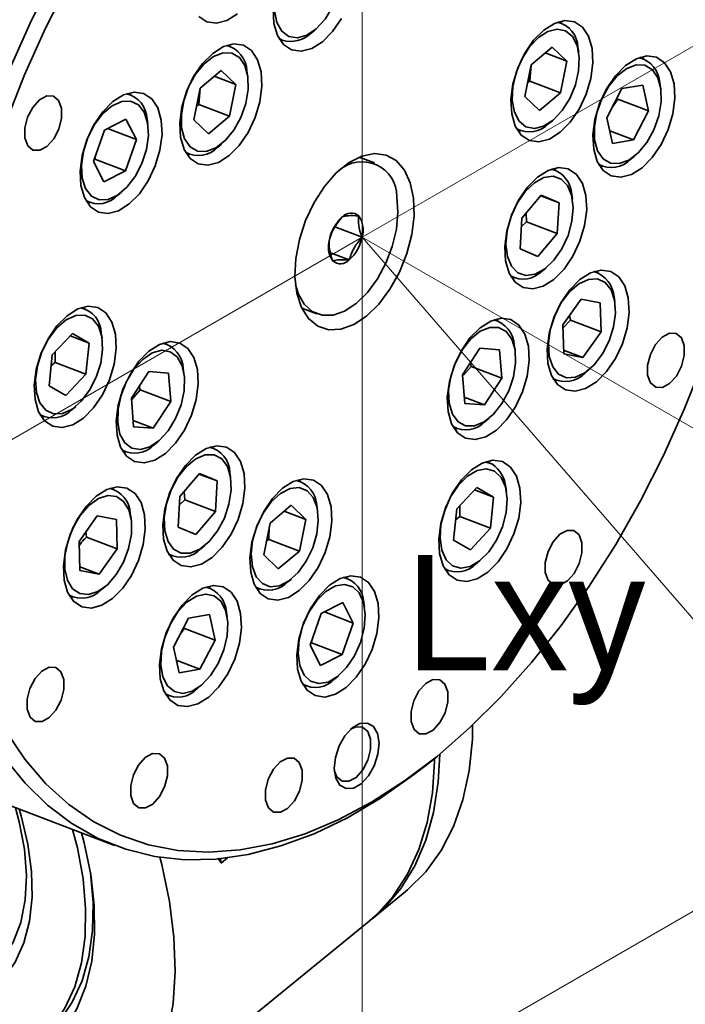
# Model space of a CAD drawing. Header units: millimetres. Extents: x 7702 to 16913, y -3294 to 4428.
# Tile 85 of 89: x 16867 to 16876, y -2938 to -2924. Entities that reach past the tile are written whole.
import ezdxf
from ezdxf.enums import TextEntityAlignment as Align

# ---------------------------------------------------------------- set-up
doc = ezdxf.new("R2010")
doc.units = ezdxf.units.MM
doc.header["$LTSCALE"] = 6
doc.layers.add('1轮廓实线层', color=7, linetype='Continuous', lineweight=18)
doc.layers.add('6文字层', color=3, linetype='Continuous', lineweight=13)

msp = doc.modelspace()

# ---------------------------------------------------------------- linework, layer by layer
at = {"linetype": 'Continuous', "lineweight": 35}
for p, q in [((16874.715, -2924.396), (16874.664, -2924.376)), ((16871.238, -2924.532), (16871.289, -2924.491)), ((16870.839, -2924.631), (16870.792, -2924.605)), ((16870.798, -2924.615), (16870.849, -2924.635)), ((16870.126, -2924.72), (16870.075, -2924.7)), ((16874.289, -2924.971), (16874.58, -2924.726)), ((16874.484, -2924.807), (16874.783, -2924.921)), ((16874.58, -2924.726), (16874.783, -2924.921)), ((16874.948, -2924.796), (16874.937, -2924.731)), ((16874.783, -2924.921), (16874.694, -2925.362)), ((16875.851, -2924.887), (16875.8, -2924.867)), ((16869.7, -2925.295), (16869.991, -2925.05)), ((16869.991, -2925.05), (16870.194, -2925.245)), ((16870.358, -2925.12), (16870.348, -2925.055)), ((16874.2, -2925.412), (16874.289, -2924.971)), ((16874.27, -2925.2), (16874.289, -2924.972)), ((16869.895, -2925.131), (16870.194, -2925.245)), ((16874.239, -2925.219), (16874.27, -2925.2)), ((16874.27, -2925.2), (16874.694, -2925.362)), ((16876.084, -2925.287), (16876.073, -2925.222)), ((16868.742, -2925.389), (16868.691, -2925.369)), ((16869.611, -2925.736), (16869.7, -2925.295)), ((16869.681, -2925.524), (16869.699, -2925.296)), ((16870.194, -2925.245), (16870.105, -2925.686)), ((16874.694, -2925.362), (16874.403, -2925.608)), ((16875.339, -2925.707), (16875.548, -2925.302)), ((16875.548, -2925.302), (16875.837, -2925.253)), ((16875.837, -2925.253), (16875.916, -2925.609)), ((16874.403, -2925.608), (16874.2, -2925.412)), ((16875.421, -2925.549), (16875.492, -2925.447)), ((16875.492, -2925.447), (16875.916, -2925.609)), ((16869.65, -2925.544), (16869.681, -2925.524)), ((16869.681, -2925.524), (16870.105, -2925.686)), ((16875.916, -2925.609), (16875.707, -2926.014)), ((16868.373, -2925.877), (16868.671, -2925.724)), ((16868.671, -2925.724), (16868.817, -2926.007)), ((16868.974, -2925.789), (16868.964, -2925.724)), ((16869.814, -2925.931), (16869.611, -2925.736)), ((16870.105, -2925.686), (16869.814, -2925.931)), ((16874.534, -2925.788), (16874.585, -2925.747)), ((16875.418, -2926.063), (16875.339, -2925.707)), ((16868.22, -2926.312), (16868.373, -2925.877)), ((16868.417, -2925.854), (16868.817, -2926.007)), ((16874.094, -2925.871), (16874.146, -2925.891)), ((16875.379, -2925.889), (16875.707, -2926.014)), ((16868.817, -2926.007), (16868.664, -2926.442)), ((16875.707, -2926.014), (16875.418, -2926.063)), ((16869.945, -2926.112), (16869.996, -2926.071)), ((16868.365, -2926.595), (16868.22, -2926.312)), ((16868.24, -2926.281), (16868.255, -2926.212)), ((16868.24, -2926.281), (16868.664, -2926.442)), ((16869.505, -2926.195), (16869.556, -2926.215)), ((16872.118, -2926.333), (16871.906, -2926.252)), ((16875.67, -2926.279), (16875.721, -2926.238)), ((16868.664, -2926.442), (16868.365, -2926.595)), ((16874.629, -2926.435), (16874.578, -2926.416)), ((16875.23, -2926.363), (16875.282, -2926.382)), ((16868.561, -2926.781), (16868.612, -2926.74)), ((16868.121, -2926.864), (16868.172, -2926.884)), ((16874.16, -2927.101), (16874.43, -2926.782)), ((16874.423, -2926.791), (16874.675, -2926.887)), ((16874.43, -2926.782), (16874.675, -2926.887)), ((16874.861, -2926.835), (16874.851, -2926.771)), ((16874.675, -2926.887), (16874.65, -2927.311)), ((16874.135, -2927.525), (16874.16, -2927.101)), ((16874.153, -2927.213), (16874.226, -2927.149)), ((16874.226, -2927.149), (16874.219, -2927.031)), ((16874.226, -2927.149), (16874.65, -2927.311)), ((16871.569, -2927.22), (16871.946, -2927.363)), ((16874.65, -2927.311), (16874.38, -2927.63)), ((16874.38, -2927.63), (16874.135, -2927.525)), ((16871.508, -2927.578), (16871.767, -2927.677)), ((16874.448, -2927.828), (16874.499, -2927.786)), ((16874.008, -2927.911), (16874.059, -2927.93)), ((16875.154, -2927.84), (16875.171, -2927.843)), ((16875.217, -2927.856), (16875.165, -2927.836)), ((16874.728, -2928.576), (16874.98, -2928.221)), ((16874.98, -2928.221), (16875.245, -2928.272)), ((16875.449, -2928.255), (16875.439, -2928.191)), ((16868.108, -2928.357), (16868.056, -2928.338)), ((16871.108, -2928.345), (16871.32, -2928.426)), ((16875.245, -2928.272), (16875.258, -2928.677)), ((16873.833, -2928.525), (16873.781, -2928.505)), ((16874.73, -2928.626), (16874.833, -2928.515)), ((16874.833, -2928.515), (16874.822, -2928.443)), ((16874.833, -2928.515), (16875.258, -2928.677)), ((16874.741, -2928.981), (16874.728, -2928.576)), ((16867.651, -2928.994), (16867.929, -2928.697)), ((16867.898, -2928.73), (16868.162, -2928.831)), ((16867.929, -2928.697), (16868.162, -2928.831)), ((16868.34, -2928.757), (16868.329, -2928.693)), ((16875.258, -2928.677), (16875.005, -2929.032)), ((16868.162, -2928.831), (16868.117, -2929.262)), ((16869.244, -2928.849), (16869.192, -2928.829)), ((16873.336, -2929.273), (16873.577, -2928.902)), ((16873.577, -2928.902), (16873.85, -2928.925)), ((16873.85, -2928.925), (16873.882, -2929.318)), ((16874.065, -2928.925), (16874.055, -2928.86)), ((16867.606, -2929.426), (16867.651, -2928.994)), ((16867.692, -2929.1), (16867.691, -2928.951)), ((16874.739, -2928.93), (16875.005, -2929.032)), ((16875.005, -2929.032), (16874.741, -2928.981)), ((16867.692, -2929.1), (16868.117, -2929.262)), ((16869.476, -2929.249), (16869.465, -2929.184)), ((16873.351, -2929.276), (16873.457, -2929.156)), ((16873.457, -2929.156), (16873.447, -2929.103)), ((16873.457, -2929.156), (16873.882, -2929.318)), ((16868.117, -2929.262), (16867.839, -2929.56)), ((16868.747, -2929.597), (16868.988, -2929.226)), ((16868.988, -2929.226), (16869.261, -2929.249)), ((16869.261, -2929.249), (16869.293, -2929.642)), ((16873.368, -2929.667), (16873.336, -2929.273)), ((16873.882, -2929.318), (16873.64, -2929.689)), ((16874.596, -2929.331), (16874.647, -2929.351)), ((16875.036, -2929.248), (16875.086, -2929.207)), ((16867.839, -2929.56), (16867.606, -2929.426)), ((16868.868, -2929.48), (16868.856, -2929.429)), ((16868.778, -2929.991), (16868.747, -2929.597)), ((16868.749, -2929.62), (16868.868, -2929.48)), ((16868.868, -2929.48), (16869.293, -2929.642)), ((16873.361, -2929.582), (16873.64, -2929.689)), ((16867.926, -2929.75), (16867.977, -2929.709)), ((16869.293, -2929.642), (16869.051, -2930.013)), ((16873.64, -2929.689), (16873.368, -2929.667)), ((16867.486, -2929.833), (16867.538, -2929.853)), ((16873.652, -2929.917), (16873.702, -2929.876)), ((16868.772, -2929.906), (16869.051, -2930.013)), ((16869.051, -2930.013), (16868.778, -2929.991)), ((16873.212, -2930), (16873.263, -2930.02)), ((16869.062, -2930.241), (16869.113, -2930.2)), ((16869.89, -2930.292), (16869.839, -2930.272)), ((16868.622, -2930.324), (16868.674, -2930.344)), ((16873.652, -2930.478), (16873.753, -2930.512)), ((16873.715, -2930.494), (16873.663, -2930.474)), ((16869.421, -2930.957), (16869.691, -2930.638)), ((16869.684, -2930.647), (16869.937, -2930.743)), ((16869.691, -2930.638), (16869.937, -2930.743)), ((16870.122, -2930.691), (16870.112, -2930.627)), ((16869.937, -2930.743), (16869.912, -2931.168)), ((16871.097, -2930.751), (16871.045, -2930.732)), ((16873.258, -2931.131), (16873.536, -2930.833)), ((16873.536, -2930.833), (16873.769, -2930.967)), ((16873.947, -2930.894), (16873.937, -2930.829)), ((16868.51, -2930.861), (16868.459, -2930.842)), ((16869.396, -2931.382), (16869.421, -2930.957)), ((16869.487, -2931.006), (16869.477, -2930.892)), ((16873.505, -2930.866), (16873.769, -2930.967)), ((16873.769, -2930.967), (16873.724, -2931.398)), ((16869.414, -2931.072), (16869.487, -2931.006)), ((16869.487, -2931.006), (16869.912, -2931.168)), ((16870.67, -2931.327), (16870.961, -2931.081)), ((16870.961, -2931.081), (16871.164, -2931.276)), ((16871.329, -2931.151), (16871.319, -2931.087)), ((16873.3, -2931.237), (16873.298, -2931.088)), ((16868.022, -2931.581), (16868.274, -2931.226)), ((16868.274, -2931.226), (16868.539, -2931.277)), ((16868.743, -2931.261), (16868.732, -2931.196)), ((16869.912, -2931.168), (16869.641, -2931.487)), ((16870.865, -2931.162), (16871.164, -2931.276)), ((16873.213, -2931.562), (16873.258, -2931.131)), ((16873.242, -2931.284), (16873.3, -2931.237)), ((16873.3, -2931.237), (16873.724, -2931.398)), ((16868.539, -2931.277), (16868.551, -2931.682)), ((16869.641, -2931.487), (16869.396, -2931.382)), ((16870.582, -2931.768), (16870.67, -2931.327)), ((16870.651, -2931.556), (16870.659, -2931.38)), ((16871.164, -2931.276), (16871.076, -2931.717)), ((16868.127, -2931.521), (16868.116, -2931.449)), ((16873.724, -2931.398), (16873.446, -2931.696)), ((16868.034, -2931.987), (16868.022, -2931.581)), ((16868.127, -2931.521), (16868.551, -2931.682)), ((16869.709, -2931.684), (16869.76, -2931.643)), ((16870.62, -2931.575), (16870.651, -2931.556)), ((16870.651, -2931.556), (16871.076, -2931.717)), ((16873.446, -2931.696), (16873.213, -2931.562)), ((16868.551, -2931.682), (16868.299, -2932.037)), ((16869.269, -2931.767), (16869.32, -2931.787)), ((16870.784, -2931.963), (16870.582, -2931.768)), ((16871.076, -2931.717), (16870.784, -2931.963)), ((16873.534, -2931.886), (16873.584, -2931.845)), ((16868.033, -2931.936), (16868.299, -2932.037)), ((16868.299, -2932.037), (16868.034, -2931.987)), ((16873.094, -2931.969), (16873.145, -2931.989)), ((16870.916, -2932.144), (16870.966, -2932.103)), ((16871.748, -2932.094), (16871.696, -2932.075)), ((16867.889, -2932.337), (16867.941, -2932.356)), ((16868.329, -2932.254), (16868.38, -2932.212)), ((16869.843, -2932.229), (16869.792, -2932.209)), ((16870.476, -2932.227), (16870.527, -2932.246)), ((16871.378, -2932.583), (16871.677, -2932.43)), ((16871.677, -2932.43), (16871.822, -2932.713)), ((16871.98, -2932.494), (16871.97, -2932.43)), ((16869.54, -2932.644), (16869.829, -2932.595)), ((16869.829, -2932.595), (16869.908, -2932.95)), ((16870.075, -2932.629), (16870.065, -2932.564)), ((16871.225, -2933.018), (16871.378, -2932.583)), ((16871.422, -2932.56), (16871.822, -2932.713)), ((16869.33, -2933.049), (16869.54, -2932.644)), ((16871.822, -2932.713), (16871.67, -2933.148)), ((16869.483, -2932.789), (16869.908, -2932.95)), ((16869.908, -2932.95), (16869.698, -2933.355)), ((16871.371, -2933.301), (16871.225, -2933.018)), ((16871.245, -2932.986), (16871.255, -2932.933)), ((16871.245, -2932.986), (16871.67, -2933.148)), ((16869.409, -2933.405), (16869.33, -2933.049)), ((16871.67, -2933.148), (16871.371, -2933.301)), ((16869.37, -2933.23), (16869.698, -2933.355)), ((16869.698, -2933.355), (16869.409, -2933.405)), ((16871.567, -2933.487), (16871.617, -2933.446)), ((16869.662, -2933.621), (16869.712, -2933.58)), ((16871.127, -2933.57), (16871.178, -2933.59)), ((16869.222, -2933.704), (16869.273, -2933.724)), ((16872.887, -2934.641), (16872.989, -2934.558)), ((16866.436, -2935.005), (16868.511, -2935.796)), ((16869.982, -2935.98), (16869.991, -2936.042)), ((16870.081, -2935.969), (16869.991, -2936.042)), ((16872.086, -2936.814), (16872.542, -2936.443)), ((16868.418, -2939.8), (16872.015, -2936.872))]:
    msp.add_line(p, q, dxfattribs=at)
at = {"lineweight": 13}
for p, q in [((16871.946, -2927.363), (16878.874, -2935.363)), ((16871.942, -2939.36), (16878.87, -2935.36))]:
    msp.add_line(p, q, dxfattribs=at)
at = {"linetype": 'Continuous', "lineweight": 35, "flags": 128}
for points in [[(16870.93, -2924.58), (16871.048, -2924.599), (16871.179, -2924.562), (16871.31, -2924.473), (16871.433, -2924.338), (16871.536, -2924.168), (16871.611, -2923.978), (16871.653, -2923.782), (16871.658, -2923.596), (16871.625, -2923.436), (16871.558, -2923.315), (16871.461, -2923.242), (16871.342, -2923.223), (16871.212, -2923.259), (16871.08, -2923.349), (16870.958, -2923.484), (16870.855, -2923.653), (16870.779, -2923.844), (16870.737, -2924.039), (16870.732, -2924.225), (16870.765, -2924.385), (16870.833, -2924.506), (16870.93, -2924.58)], [(16867.069, -2925.003), (16867.362, -2924.354), (16867.682, -2923.725)], [(16867.876, -2923.835), (16867.557, -2924.463), (16867.266, -2925.111), (16867.005, -2925.774)], [(16869.68, -2924.302), (16869.792, -2924.376), (16869.926, -2924.395), (16870.072, -2924.357), (16870.22, -2924.264)], [(16870.713, -2924.198), (16870.723, -2924.397), (16870.772, -2924.565), (16870.855, -2924.691), (16870.967, -2924.766), (16871.101, -2924.784), (16871.247, -2924.746), (16871.395, -2924.653)], [(16871.395, -2924.653), (16871.535, -2924.511), (16871.658, -2924.331)], [(16874.691, -2925.908), (16874.832, -2925.767), (16874.955, -2925.587), (16875.052, -2925.38), (16875.117, -2925.161), (16875.145, -2924.945), (16875.134, -2924.746), (16875.086, -2924.577), (16875.003, -2924.452), (16874.89, -2924.377), (16874.757, -2924.358), (16874.611, -2924.397), (16874.463, -2924.49), (16874.323, -2924.631), (16874.2, -2924.812), (16874.102, -2925.018), (16874.037, -2925.237), (16874.009, -2925.454), (16874.02, -2925.653), (16874.068, -2925.821), (16874.151, -2925.947), (16874.264, -2926.021), (16874.397, -2926.04), (16874.543, -2926.002), (16874.691, -2925.908)], [(16874.389, -2924.594), (16874.265, -2924.725), (16874.16, -2924.892), (16874.081, -2925.081), (16874.036, -2925.277), (16874.028, -2925.464), (16874.057, -2925.627), (16874.121, -2925.753), (16874.216, -2925.831), (16874.333, -2925.855), (16874.462, -2925.824), (16874.594, -2925.739), (16874.718, -2925.608), (16874.824, -2925.441), (16874.902, -2925.252), (16874.947, -2925.056), (16874.956, -2924.869), (16874.926, -2924.706), (16874.862, -2924.58), (16874.767, -2924.502), (16874.651, -2924.478), (16874.521, -2924.509), (16874.389, -2924.594)], [(16870.102, -2926.232), (16870.242, -2926.091), (16870.365, -2925.911), (16870.463, -2925.704), (16870.528, -2925.485), (16870.556, -2925.269), (16870.545, -2925.07), (16870.497, -2924.901), (16870.413, -2924.776), (16870.301, -2924.701), (16870.168, -2924.682), (16870.022, -2924.72), (16869.874, -2924.814), (16869.733, -2924.955), (16869.61, -2925.136), (16869.513, -2925.342), (16869.448, -2925.561), (16869.42, -2925.778), (16869.43, -2925.977), (16869.479, -2926.145), (16869.562, -2926.271), (16869.674, -2926.345), (16869.808, -2926.364), (16869.954, -2926.326), (16870.102, -2926.232)], [(16869.561, -2926.108), (16869.663, -2926.169), (16869.786, -2926.175), (16869.917, -2926.125), (16870.048, -2926.024), (16870.167, -2925.88), (16870.264, -2925.704), (16870.332, -2925.511), (16870.365, -2925.316), (16870.361, -2925.135), (16870.319, -2924.983), (16870.244, -2924.873), (16870.141, -2924.812), (16870.019, -2924.806), (16869.887, -2924.856), (16869.757, -2924.957), (16869.638, -2925.101), (16869.541, -2925.277), (16869.473, -2925.47), (16869.44, -2925.665), (16869.444, -2925.846), (16869.485, -2925.998), (16869.561, -2926.108)], [(16875.827, -2926.4), (16875.967, -2926.258), (16876.09, -2926.078), (16876.188, -2925.871), (16876.253, -2925.652), (16876.281, -2925.436), (16876.27, -2925.237), (16876.222, -2925.069), (16876.139, -2924.943), (16876.026, -2924.868), (16875.893, -2924.849), (16875.747, -2924.888), (16875.599, -2924.981), (16875.458, -2925.123), (16875.335, -2925.303), (16875.238, -2925.51), (16875.173, -2925.729), (16875.145, -2925.945), (16875.156, -2926.144), (16875.204, -2926.312), (16875.287, -2926.438), (16875.4, -2926.513), (16875.533, -2926.532), (16875.679, -2926.493), (16875.827, -2926.4)], [(16875.745, -2924.973), (16875.613, -2925.023), (16875.483, -2925.124), (16875.364, -2925.268), (16875.267, -2925.443), (16875.198, -2925.637), (16875.165, -2925.831), (16875.169, -2926.012), (16875.21, -2926.164), (16875.285, -2926.275), (16875.388, -2926.336), (16875.51, -2926.342), (16875.642, -2926.293), (16875.772, -2926.192), (16875.891, -2926.048), (16875.988, -2925.872), (16876.057, -2925.679), (16876.09, -2925.484), (16876.086, -2925.304), (16876.045, -2925.151), (16875.97, -2925.04), (16875.867, -2924.979), (16875.745, -2924.973)], [(16868.718, -2926.902), (16868.858, -2926.76), (16868.981, -2926.58), (16869.079, -2926.373), (16869.143, -2926.154), (16869.172, -2925.938), (16869.161, -2925.739), (16869.113, -2925.571), (16869.029, -2925.445), (16868.917, -2925.37), (16868.784, -2925.351), (16868.638, -2925.39), (16868.49, -2925.483), (16868.349, -2925.624), (16868.226, -2925.805), (16868.129, -2926.011), (16868.064, -2926.23), (16868.036, -2926.447), (16868.046, -2926.646), (16868.095, -2926.814), (16868.178, -2926.94), (16868.29, -2927.015), (16868.424, -2927.033), (16868.57, -2926.995), (16868.718, -2926.902)], [(16867.577, -2926.104), (16867.67, -2926), (16867.74, -2925.863), (16867.779, -2925.714), (16867.778, -2925.575), (16867.739, -2925.467), (16867.667, -2925.407), (16867.574, -2925.404), (16867.473, -2925.459), (16867.38, -2925.562), (16867.309, -2925.699), (16867.271, -2925.848), (16867.271, -2925.987), (16867.31, -2926.095), (16867.382, -2926.155), (16867.476, -2926.158), (16867.577, -2926.104)], [(16868.112, -2926.689), (16868.192, -2926.792), (16868.299, -2926.843), (16868.424, -2926.84), (16868.556, -2926.781), (16868.685, -2926.671), (16868.801, -2926.521), (16868.894, -2926.341), (16868.956, -2926.146), (16868.983, -2925.953), (16868.972, -2925.776), (16868.925, -2925.63), (16868.844, -2925.528), (16868.737, -2925.476), (16868.613, -2925.48), (16868.481, -2925.539), (16868.351, -2925.648), (16868.236, -2925.799), (16868.143, -2925.979), (16868.081, -2926.173), (16868.054, -2926.367), (16868.064, -2926.543), (16868.112, -2926.689)], [(16872.007, -2928.457), (16872.177, -2928.292), (16872.332, -2928.085), (16872.464, -2927.848), (16872.566, -2927.591), (16872.635, -2927.326), (16872.667, -2927.066), (16872.66, -2926.823), (16872.614, -2926.608), (16872.533, -2926.431), (16872.419, -2926.301), (16872.278, -2926.223), (16872.117, -2926.201), (16871.943, -2926.237), (16871.764, -2926.329), (16871.588, -2926.471), (16871.425, -2926.658), (16871.281, -2926.882), (16871.163, -2927.13), (16871.077, -2927.393), (16871.027, -2927.657), (16871.014, -2927.91), (16871.041, -2928.14), (16871.104, -2928.337), (16871.203, -2928.492), (16871.331, -2928.596), (16871.483, -2928.646), (16871.651, -2928.639), (16871.829, -2928.575), (16872.007, -2928.457)], [(16874.605, -2927.948), (16874.745, -2927.806), (16874.868, -2927.626), (16874.965, -2927.419), (16875.03, -2927.2), (16875.059, -2926.984), (16875.048, -2926.785), (16874.999, -2926.617), (16874.916, -2926.491), (16874.804, -2926.416), (16874.67, -2926.397), (16874.525, -2926.436), (16874.377, -2926.529), (16874.236, -2926.671), (16874.113, -2926.851), (16874.016, -2927.058), (16873.951, -2927.277), (16873.923, -2927.493), (16873.933, -2927.692), (16873.982, -2927.86), (16874.065, -2927.986), (16874.177, -2928.061), (16874.311, -2928.08), (16874.457, -2928.041), (16874.605, -2927.948)], [(16874.207, -2926.729), (16874.096, -2926.889), (16874.011, -2927.074), (16873.957, -2927.27), (16873.94, -2927.461), (16873.96, -2927.631), (16874.017, -2927.766), (16874.104, -2927.856), (16874.217, -2927.894), (16874.344, -2927.876), (16874.477, -2927.803), (16874.603, -2927.683), (16874.714, -2927.523), (16874.8, -2927.338), (16874.853, -2927.142), (16874.871, -2926.952), (16874.85, -2926.781), (16874.794, -2926.646), (16874.706, -2926.556), (16874.594, -2926.518), (16874.466, -2926.536), (16874.334, -2926.609), (16874.207, -2926.729)], [(16871.021, -2928.017), (16871.06, -2928.143), (16871.143, -2928.291), (16871.255, -2928.393), (16871.39, -2928.445), (16871.542, -2928.443), (16871.703, -2928.388), (16871.864, -2928.282), (16872.018, -2928.131), (16872.158, -2927.942), (16872.275, -2927.725), (16872.364, -2927.491), (16872.421, -2927.251), (16872.443, -2927.017), (16872.428, -2926.802)], [(16875.193, -2929.368), (16875.333, -2929.227), (16875.456, -2929.047), (16875.553, -2928.84), (16875.618, -2928.621), (16875.646, -2928.405), (16875.636, -2928.205), (16875.587, -2928.037), (16875.504, -2927.912), (16875.392, -2927.837), (16875.258, -2927.818), (16875.112, -2927.856), (16874.964, -2927.95), (16874.824, -2928.091), (16874.701, -2928.271), (16874.604, -2928.478), (16874.539, -2928.697), (16874.51, -2928.913), (16874.521, -2929.113), (16874.57, -2929.281), (16874.653, -2929.406), (16874.765, -2929.481), (16874.899, -2929.5), (16875.044, -2929.462), (16875.193, -2929.368)], [(16875.209, -2927.942), (16875.084, -2927.948), (16874.951, -2928.008), (16874.822, -2928.119), (16874.707, -2928.27), (16874.615, -2928.451), (16874.554, -2928.646), (16874.528, -2928.839), (16874.54, -2929.015), (16874.589, -2929.16), (16874.67, -2929.261), (16874.777, -2929.311), (16874.902, -2929.305), (16875.035, -2929.245), (16875.163, -2929.134), (16875.279, -2928.982), (16875.371, -2928.802), (16875.432, -2928.607), (16875.458, -2928.414), (16875.446, -2928.238), (16875.397, -2928.093), (16875.316, -2927.992), (16875.209, -2927.942)], [(16868.083, -2929.87), (16868.224, -2929.729), (16868.347, -2929.548), (16868.444, -2929.342), (16868.509, -2929.123), (16868.537, -2928.906), (16868.526, -2928.707), (16868.478, -2928.539), (16868.395, -2928.413), (16868.283, -2928.339), (16868.149, -2928.32), (16868.003, -2928.358), (16867.855, -2928.451), (16867.715, -2928.593), (16867.592, -2928.773), (16867.494, -2928.98), (16867.429, -2929.199), (16867.401, -2929.415), (16867.412, -2929.614), (16867.46, -2929.783), (16867.544, -2929.908), (16867.656, -2929.983), (16867.789, -2930.002), (16867.935, -2929.963), (16868.083, -2929.87)], [(16868.053, -2929.637), (16868.168, -2929.486), (16868.261, -2929.306), (16868.322, -2929.111), (16868.348, -2928.918), (16868.337, -2928.741), (16868.289, -2928.596), (16868.208, -2928.495), (16868.1, -2928.444), (16867.976, -2928.449), (16867.843, -2928.509), (16867.714, -2928.619), (16867.599, -2928.771), (16867.507, -2928.951), (16867.445, -2929.146), (16867.419, -2929.339), (16867.43, -2929.515), (16867.479, -2929.66), (16867.56, -2929.762), (16867.667, -2929.812), (16867.792, -2929.807), (16867.924, -2929.747), (16868.053, -2929.637)], [(16873.808, -2930.038), (16873.949, -2929.896), (16874.072, -2929.716), (16874.169, -2929.509), (16874.234, -2929.29), (16874.262, -2929.074), (16874.252, -2928.875), (16874.203, -2928.707), (16874.12, -2928.581), (16874.008, -2928.506), (16873.874, -2928.487), (16873.728, -2928.526), (16873.58, -2928.619), (16873.44, -2928.76), (16873.317, -2928.941), (16873.22, -2929.147), (16873.155, -2929.366), (16873.126, -2929.583), (16873.137, -2929.782), (16873.186, -2929.95), (16873.269, -2930.076), (16873.381, -2930.151), (16873.515, -2930.169), (16873.66, -2930.131), (16873.808, -2930.038)], [(16873.335, -2928.921), (16873.24, -2929.099), (16873.175, -2929.293), (16873.145, -2929.488), (16873.153, -2929.666), (16873.197, -2929.815), (16873.275, -2929.921), (16873.381, -2929.977), (16873.504, -2929.978), (16873.636, -2929.923), (16873.766, -2929.818), (16873.883, -2929.67), (16873.978, -2929.492), (16874.043, -2929.298), (16874.073, -2929.104), (16874.065, -2928.925), (16874.02, -2928.776), (16873.942, -2928.67), (16873.837, -2928.614), (16873.714, -2928.613), (16873.582, -2928.668), (16873.452, -2928.774), (16873.335, -2928.921)], [(16876.209, -2929.393), (16876.302, -2929.289), (16876.373, -2929.152), (16876.411, -2929.003), (16876.411, -2928.864), (16876.372, -2928.756), (16876.3, -2928.696), (16876.206, -2928.693), (16876.106, -2928.748), (16876.013, -2928.851), (16875.942, -2928.988), (16875.904, -2929.137), (16875.904, -2929.276), (16875.943, -2929.384), (16876.015, -2929.444), (16876.108, -2929.447), (16876.209, -2929.393)], [(16869.219, -2930.362), (16869.36, -2930.22), (16869.483, -2930.04), (16869.58, -2929.833), (16869.645, -2929.614), (16869.673, -2929.398), (16869.662, -2929.199), (16869.614, -2929.03), (16869.531, -2928.905), (16869.418, -2928.83), (16869.285, -2928.811), (16869.139, -2928.85), (16868.991, -2928.943), (16868.851, -2929.084), (16868.728, -2929.265), (16868.63, -2929.471), (16868.565, -2929.69), (16868.537, -2929.907), (16868.548, -2930.106), (16868.596, -2930.274), (16868.68, -2930.4), (16868.792, -2930.474), (16868.925, -2930.493), (16869.071, -2930.455), (16869.219, -2930.362)], [(16869.482, -2929.306), (16869.45, -2929.146), (16869.382, -2929.024), (16869.286, -2928.951), (16869.167, -2928.931), (16869.037, -2928.968), (16868.905, -2929.057), (16868.783, -2929.192), (16868.679, -2929.362), (16868.604, -2929.552), (16868.562, -2929.748), (16868.557, -2929.933), (16868.589, -2930.093), (16868.657, -2930.215), (16868.754, -2930.289), (16868.872, -2930.308), (16869.003, -2930.271), (16869.134, -2930.182), (16869.257, -2930.047), (16869.36, -2929.878), (16869.436, -2929.687), (16869.478, -2929.491), (16869.482, -2929.306)], [(16867.009, -2934.219), (16867.27, -2934.603), (16867.562, -2934.941), (16867.881, -2935.23), (16868.226, -2935.469), (16868.595, -2935.655), (16868.984, -2935.788), (16869.392, -2935.867), (16869.816, -2935.891), (16870.253, -2935.86), (16870.7, -2935.775), (16871.155, -2935.635), (16871.614, -2935.442), (16872.075, -2935.197), (16872.534, -2934.902), (16872.989, -2934.558), (16873.436, -2934.168), (16873.873, -2933.734), (16874.296, -2933.259), (16874.704, -2932.747), (16875.093, -2932.2), (16875.461, -2931.622), (16875.806, -2931.017), (16876.125, -2930.388), (16876.416, -2929.74), (16876.677, -2929.078)], [(16869.866, -2931.804), (16870.006, -2931.663), (16870.129, -2931.483), (16870.227, -2931.276), (16870.292, -2931.057), (16870.32, -2930.841), (16870.309, -2930.641), (16870.261, -2930.473), (16870.177, -2930.348), (16870.065, -2930.273), (16869.932, -2930.254), (16869.786, -2930.292), (16869.638, -2930.386), (16869.497, -2930.527), (16869.374, -2930.707), (16869.277, -2930.914), (16869.212, -2931.133), (16869.184, -2931.35), (16869.194, -2931.549), (16869.243, -2931.717), (16869.326, -2931.843), (16869.438, -2931.917), (16869.572, -2931.936), (16869.718, -2931.898), (16869.866, -2931.804)], [(16870.13, -2930.87), (16870.122, -2930.691), (16870.078, -2930.543), (16869.999, -2930.437), (16869.894, -2930.381), (16869.771, -2930.38), (16869.639, -2930.435), (16869.509, -2930.541), (16869.392, -2930.689), (16869.297, -2930.867), (16869.232, -2931.061), (16869.203, -2931.255), (16869.21, -2931.434), (16869.255, -2931.582), (16869.333, -2931.688), (16869.438, -2931.744), (16869.562, -2931.745), (16869.694, -2931.69), (16869.824, -2931.584), (16869.941, -2931.436), (16870.036, -2931.258), (16870.1, -2931.064), (16870.13, -2930.87)], [(16873.69, -2932.006), (16873.831, -2931.865), (16873.954, -2931.685), (16874.051, -2931.478), (16874.116, -2931.259), (16874.144, -2931.043), (16874.134, -2930.844), (16874.085, -2930.675), (16874.002, -2930.55), (16873.89, -2930.475), (16873.756, -2930.456), (16873.61, -2930.495), (16873.462, -2930.588), (16873.322, -2930.729), (16873.199, -2930.91), (16873.102, -2931.116), (16873.037, -2931.335), (16873.008, -2931.552), (16873.019, -2931.751), (16873.068, -2931.919), (16873.151, -2932.045), (16873.263, -2932.119), (16873.397, -2932.138), (16873.542, -2932.1), (16873.69, -2932.006)], [(16873.782, -2930.608), (16873.668, -2930.576), (16873.539, -2930.599), (16873.407, -2930.677), (16873.281, -2930.802), (16873.173, -2930.964), (16873.09, -2931.151), (16873.039, -2931.347), (16873.026, -2931.537), (16873.05, -2931.704), (16873.109, -2931.836), (16873.2, -2931.921), (16873.314, -2931.953), (16873.443, -2931.93), (16873.575, -2931.852), (16873.701, -2931.727), (16873.809, -2931.565), (16873.892, -2931.378), (16873.942, -2931.182), (16873.956, -2930.992), (16873.932, -2930.825), (16873.872, -2930.693), (16873.782, -2930.608)], [(16868.486, -2932.374), (16868.627, -2932.232), (16868.75, -2932.052), (16868.847, -2931.845), (16868.912, -2931.626), (16868.94, -2931.41), (16868.929, -2931.211), (16868.881, -2931.043), (16868.798, -2930.917), (16868.685, -2930.842), (16868.552, -2930.823), (16868.406, -2930.862), (16868.258, -2930.955), (16868.118, -2931.097), (16867.994, -2931.277), (16867.897, -2931.484), (16867.832, -2931.703), (16867.804, -2931.919), (16867.815, -2932.118), (16867.863, -2932.286), (16867.946, -2932.412), (16868.059, -2932.487), (16868.192, -2932.506), (16868.338, -2932.467), (16868.486, -2932.374)], [(16871.073, -2932.264), (16871.213, -2932.123), (16871.336, -2931.942), (16871.433, -2931.736), (16871.498, -2931.517), (16871.526, -2931.3), (16871.516, -2931.101), (16871.467, -2930.933), (16871.384, -2930.807), (16871.272, -2930.732), (16871.138, -2930.714), (16870.992, -2930.752), (16870.844, -2930.845), (16870.704, -2930.987), (16870.581, -2931.167), (16870.484, -2931.374), (16870.419, -2931.593), (16870.39, -2931.809), (16870.401, -2932.008), (16870.45, -2932.176), (16870.533, -2932.302), (16870.645, -2932.377), (16870.779, -2932.396), (16870.924, -2932.357), (16871.073, -2932.264)], [(16871.317, -2931.477), (16871.338, -2931.285), (16871.321, -2931.112), (16871.268, -2930.973), (16871.183, -2930.878), (16871.073, -2930.835), (16870.946, -2930.848), (16870.814, -2930.916), (16870.686, -2931.032), (16870.574, -2931.189), (16870.485, -2931.372), (16870.428, -2931.568), (16870.408, -2931.759), (16870.424, -2931.932), (16870.478, -2932.071), (16870.563, -2932.166), (16870.673, -2932.209), (16870.8, -2932.196), (16870.932, -2932.129), (16871.06, -2932.012), (16871.172, -2931.856), (16871.261, -2931.672), (16871.317, -2931.477)], [(16868.536, -2932.042), (16868.637, -2931.87), (16868.709, -2931.678), (16868.747, -2931.483), (16868.748, -2931.299), (16868.711, -2931.143), (16868.64, -2931.026), (16868.54, -2930.958), (16868.42, -2930.945), (16868.289, -2930.987), (16868.158, -2931.082), (16868.037, -2931.221), (16867.936, -2931.394), (16867.864, -2931.586), (16867.826, -2931.781), (16867.825, -2931.965), (16867.862, -2932.121), (16867.933, -2932.238), (16868.033, -2932.306), (16868.153, -2932.319), (16868.284, -2932.276), (16868.415, -2932.182), (16868.536, -2932.042)], [(16874.791, -2932.128), (16874.884, -2932.025), (16874.954, -2931.888), (16874.993, -2931.739), (16874.992, -2931.6), (16874.953, -2931.492), (16874.881, -2931.432), (16874.788, -2931.429), (16874.687, -2931.483), (16874.594, -2931.587), (16874.523, -2931.723), (16874.485, -2931.873), (16874.485, -2932.012), (16874.524, -2932.12), (16874.596, -2932.179), (16874.69, -2932.183), (16874.791, -2932.128)], [(16871.723, -2933.607), (16871.864, -2933.466), (16871.987, -2933.285), (16872.084, -2933.079), (16872.149, -2932.86), (16872.177, -2932.643), (16872.167, -2932.444), (16872.118, -2932.276), (16872.035, -2932.15), (16871.923, -2932.076), (16871.789, -2932.057), (16871.643, -2932.095), (16871.495, -2932.188), (16871.355, -2932.33), (16871.232, -2932.51), (16871.135, -2932.717), (16871.07, -2932.936), (16871.041, -2933.152), (16871.052, -2933.351), (16871.101, -2933.52), (16871.184, -2933.645), (16871.296, -2933.72), (16871.429, -2933.739), (16871.575, -2933.7), (16871.723, -2933.607)], [(16869.819, -2933.742), (16869.959, -2933.6), (16870.082, -2933.42), (16870.179, -2933.213), (16870.244, -2932.994), (16870.272, -2932.778), (16870.262, -2932.579), (16870.213, -2932.411), (16870.13, -2932.285), (16870.018, -2932.21), (16869.884, -2932.191), (16869.738, -2932.23), (16869.59, -2932.323), (16869.45, -2932.464), (16869.327, -2932.645), (16869.23, -2932.851), (16869.165, -2933.07), (16869.137, -2933.287), (16869.147, -2933.486), (16869.196, -2933.654), (16869.279, -2933.78), (16869.391, -2933.855), (16869.525, -2933.873), (16869.67, -2933.835), (16869.819, -2933.742)], [(16871.924, -2932.982), (16871.975, -2932.786), (16871.989, -2932.597), (16871.966, -2932.429), (16871.907, -2932.296), (16871.817, -2932.21), (16871.703, -2932.177), (16871.575, -2932.199), (16871.442, -2932.276), (16871.316, -2932.4), (16871.207, -2932.562), (16871.124, -2932.748), (16871.073, -2932.944), (16871.059, -2933.134), (16871.082, -2933.302), (16871.141, -2933.434), (16871.231, -2933.521), (16871.345, -2933.554), (16871.473, -2933.531), (16871.606, -2933.455), (16871.731, -2933.331), (16871.84, -2933.169), (16871.924, -2932.982)], [(16869.95, -2933.275), (16870.029, -2933.086), (16870.074, -2932.89), (16870.083, -2932.703), (16870.054, -2932.54), (16869.99, -2932.414), (16869.895, -2932.336), (16869.779, -2932.311), (16869.649, -2932.342), (16869.517, -2932.426), (16869.393, -2932.557), (16869.288, -2932.724), (16869.209, -2932.913), (16869.163, -2933.109), (16869.155, -2933.296), (16869.184, -2933.459), (16869.248, -2933.585), (16869.343, -2933.664), (16869.459, -2933.689), (16869.589, -2933.657), (16869.721, -2933.573), (16869.845, -2933.442), (16869.95, -2933.275)], [(16867.609, -2934.025), (16867.702, -2933.922), (16867.773, -2933.785), (16867.811, -2933.636), (16867.811, -2933.497), (16867.771, -2933.389), (16867.7, -2933.329), (16867.606, -2933.326), (16867.505, -2933.38), (16867.412, -2933.484), (16867.341, -2933.621), (16867.303, -2933.77), (16867.304, -2933.909), (16867.343, -2934.017), (16867.415, -2934.077), (16867.508, -2934.08), (16867.609, -2934.025)], [(16872.931, -2934.197), (16873.024, -2934.093), (16873.095, -2933.957), (16873.133, -2933.807), (16873.132, -2933.668), (16873.093, -2933.561), (16873.021, -2933.501), (16872.928, -2933.498), (16872.827, -2933.552), (16872.734, -2933.655), (16872.663, -2933.792), (16872.625, -2933.942), (16872.625, -2934.081), (16872.665, -2934.188), (16872.736, -2934.248), (16872.83, -2934.251), (16872.931, -2934.197)], [(16871.808, -2934.168), (16871.916, -2934.107), (16872.018, -2934.1), (16872.103, -2934.147), (16872.159, -2934.244), (16872.181, -2934.379), (16872.165, -2934.534), (16872.113, -2934.692), (16872.033, -2934.834), (16871.933, -2934.942), (16871.825, -2935.003), (16871.723, -2935.01), (16871.638, -2934.963), (16871.582, -2934.866), (16871.56, -2934.731), (16871.576, -2934.576), (16871.627, -2934.418), (16871.708, -2934.276), (16871.808, -2934.168)], [(16871.562, -2934.768), (16871.595, -2934.846), (16871.667, -2934.905), (16871.76, -2934.908), (16871.861, -2934.854), (16871.954, -2934.751), (16872.025, -2934.614), (16872.063, -2934.465), (16872.063, -2934.326), (16872.024, -2934.218), (16871.952, -2934.158), (16871.858, -2934.155), (16871.782, -2934.191)], [(16872.542, -2936.443), (16872.576, -2936.415), (16872.828, -2936.163), (16873.042, -2935.869), (16873.214, -2935.536), (16873.344, -2935.166), (16873.431, -2934.762), (16873.474, -2934.328), (16873.478, -2934.128)], [(16872.887, -2934.641), (16872.66, -2934.819), (16872.202, -2935.14), (16871.741, -2935.413), (16871.279, -2935.635), (16870.821, -2935.805), (16870.368, -2935.922), (16869.923, -2935.986), (16869.49, -2935.995), (16869.071, -2935.95), (16868.668, -2935.851), (16868.285, -2935.7), (16867.923, -2935.495), (16867.585, -2935.24), (16867.273, -2934.935), (16866.989, -2934.583)], [(16869.044, -2935.224), (16869.137, -2935.12), (16869.208, -2934.983), (16869.246, -2934.834), (16869.246, -2934.695), (16869.206, -2934.587), (16869.135, -2934.527), (16869.041, -2934.524), (16868.94, -2934.579), (16868.847, -2934.682), (16868.776, -2934.819), (16868.738, -2934.968), (16868.739, -2935.107), (16868.778, -2935.215), (16868.85, -2935.275), (16868.943, -2935.278), (16869.044, -2935.224)], [(16870.913, -2935.284), (16871.006, -2935.18), (16871.077, -2935.044), (16871.115, -2934.894), (16871.114, -2934.755), (16871.075, -2934.648), (16871.003, -2934.588), (16870.91, -2934.585), (16870.809, -2934.639), (16870.716, -2934.742), (16870.645, -2934.879), (16870.607, -2935.029), (16870.608, -2935.168), (16870.647, -2935.275), (16870.718, -2935.335), (16870.812, -2935.338), (16870.913, -2935.284)], [(16872.951, -2934.589), (16872.95, -2934.634), (16872.921, -2935.07), (16872.848, -2935.479), (16872.732, -2935.855), (16872.574, -2936.196), (16872.376, -2936.5), (16872.139, -2936.763), (16872.015, -2936.872)], [(16873.022, -2934.531), (16873.002, -2934.919), (16872.937, -2935.339), (16872.829, -2935.726), (16872.677, -2936.078), (16872.484, -2936.393), (16872.251, -2936.666), (16872.05, -2936.843)], [(16864.41, -2937.766), (16864.614, -2937.862), (16864.976, -2938), (16865.328, -2938.092), (16865.665, -2938.136), (16865.983, -2938.132), (16866.276, -2938.08), (16866.542, -2937.981), (16866.776, -2937.836), (16866.975, -2937.647), (16867.135, -2937.417), (16867.256, -2937.149), (16867.335, -2936.847), (16867.371, -2936.514), (16867.364, -2936.157), (16867.313, -2935.779), (16867.22, -2935.386), (16867.192, -2935.294)], [(16864.872, -2937.727), (16865.021, -2937.778), (16865.368, -2937.867), (16865.7, -2937.907), (16866.011, -2937.898), (16866.297, -2937.839), (16866.553, -2937.732), (16866.776, -2937.579), (16866.962, -2937.381), (16867.109, -2937.141), (16867.214, -2936.864), (16867.275, -2936.554), (16867.292, -2936.214), (16867.265, -2935.851), (16867.193, -2935.47), (16867.141, -2935.274)], [(16863.337, -2937.786), (16863.498, -2937.91), (16863.902, -2938.189), (16864.31, -2938.429), (16864.718, -2938.627), (16865.121, -2938.781), (16865.514, -2938.888), (16865.894, -2938.948), (16866.254, -2938.96), (16866.593, -2938.924), (16866.905, -2938.841), (16867.188, -2938.71), (16867.437, -2938.534), (16867.651, -2938.315), (16867.826, -2938.055), (16867.962, -2937.757), (16868.055, -2937.425), (16868.106, -2937.062), (16868.113, -2936.672), (16868.077, -2936.26), (16867.998, -2935.83), (16867.933, -2935.576)], [(16868.056, -2935.623), (16868.093, -2935.761), (16868.183, -2936.2), (16868.231, -2936.624), (16868.236, -2937.026), (16868.198, -2937.403), (16868.116, -2937.75), (16867.992, -2938.064), (16867.828, -2938.342), (16867.625, -2938.58), (16867.385, -2938.775), (16867.111, -2938.926), (16866.806, -2939.03), (16866.473, -2939.087), (16866.116, -2939.097), (16865.739, -2939.058), (16865.346, -2938.972), (16864.941, -2938.839), (16864.529, -2938.661), (16864.115, -2938.439), (16863.702, -2938.177), (16863.295, -2937.876), (16863.26, -2937.848)], [(16866.766, -2940.333), (16867.175, -2940.309), (16867.557, -2940.234), (16867.91, -2940.11), (16868.23, -2939.937), (16868.514, -2939.716), (16868.761, -2939.451), (16868.966, -2939.142), (16869.13, -2938.794), (16869.249, -2938.409), (16869.324, -2937.991), (16869.353, -2937.543), (16869.337, -2937.069), (16869.275, -2936.574), (16869.167, -2936.062), (16869.141, -2935.962)], [(16867.509, -2938.476), (16867.539, -2938.452), (16867.752, -2938.233), (16867.928, -2937.973), (16868.063, -2937.675), (16868.157, -2937.342), (16868.207, -2936.979), (16868.215, -2936.589), (16868.179, -2936.177), (16868.173, -2936.136)]]:
    msp.add_lwpolyline(points, dxfattribs=at)
at = {"linetype": 'Continuous', "lineweight": 35}
for centre, radius, start, end in [((16874.57, -2924.738), 0.367, 1.0624, 77.0607), ((16870.957, -2924.252), 0.396, 252.6615, 315.0929), ((16869.969, -2925.072), 0.38, 2.5304, 75.5928), ((16875.685, -2925.247), 0.389, 3.5626, 74.5606), ((16868.59, -2925.737), 0.374, 1.9323, 76.1909), ((16874.262, -2925.52), 0.382, 242.9897, 315.4302), ((16869.675, -2925.86), 0.37, 241.507, 316.9129), ((16871.944, -2926.801), 0.484, 359.9202, 131.5173), ((16875.4, -2926.023), 0.372, 241.8543, 316.5657), ((16874.476, -2926.783), 0.375, 1.9549, 76.1683), ((16868.29, -2926.523), 0.375, 242.0939, 316.3261), ((16872.049, -2927.504), 0.567, 131.7778, 168.9105), ((16871.793, -2927.189), 0.162, 49.6852, 138.3903), ((16871.624, -2927.262), 0.337, 342.5734, 35.7089), ((16871.814, -2927.496), 0.337, 162.5734, 215.7089), ((16871.389, -2927.254), 0.567, 311.7778, 348.9105), ((16871.645, -2927.569), 0.162, 229.6852, 318.3903), ((16874.177, -2927.569), 0.374, 242.0713, 316.3486), ((16875.043, -2928.218), 0.396, 3.8554, 71.1365), ((16867.964, -2928.698), 0.365, 0.8591, 77.2641), ((16873.675, -2928.877), 0.38, 2.5598, 75.5634), ((16869.092, -2929.196), 0.374, 1.8339, 76.2892), ((16874.764, -2928.985), 0.379, 242.5462, 315.8738), ((16867.657, -2929.502), 0.366, 241.0632, 317.3568), ((16873.383, -2929.673), 0.363, 240.7513, 317.6686), ((16868.791, -2929.982), 0.375, 242.1926, 316.2273), ((16869.749, -2930.63), 0.363, 0.519, 77.6042), ((16873.496, -2930.872), 0.443, 5.6153, 54.4982), ((16870.933, -2931.108), 0.386, 3.2132, 74.91), ((16868.356, -2931.21), 0.376, 2.1332, 75.9899), ((16869.439, -2931.433), 0.368, 241.3733, 317.0467), ((16873.263, -2931.632), 0.371, 241.7149, 316.705), ((16870.645, -2931.884), 0.375, 242.1844, 316.2355), ((16871.589, -2932.447), 0.381, 2.6521, 75.4711), ((16868.059, -2931.997), 0.373, 241.8942, 316.5257), ((16869.682, -2932.584), 0.383, 2.9025, 75.2207), ((16871.298, -2933.243), 0.363, 240.6586, 317.7614), ((16869.392, -2933.373), 0.367, 241.1533, 317.2667)]:
    msp.add_arc(centre, radius, start, end, dxfattribs=at)
for points, knots in [([(16871.671, -2927.081), (16871.628, -2927.133), (16871.547, -2927.23), (16871.51, -2927.343), (16871.492, -2927.395)], [0, 0, 0, 0, 0.534671, 1, 1, 1, 1]), ([(16871.898, -2927.065), (16871.846, -2927.064), (16871.749, -2927.061), (16871.696, -2927.075), (16871.671, -2927.081)], [0, 0, 0, 0, 0.534671, 1, 1, 1, 1]), ([(16871.946, -2927.363), (16871.94, -2927.348), (16871.914, -2927.279), (16871.889, -2927.173), (16871.895, -2927.097), (16871.898, -2927.065)], [0, 0, 0, 0, 0.14427, 0.645991, 1, 1, 1, 1]), ([(16871.492, -2927.395), (16871.49, -2927.427), (16871.484, -2927.503), (16871.508, -2927.609), (16871.534, -2927.678), (16871.54, -2927.693)], [0, 0, 0, 0, 0.354009, 0.85573, 1, 1, 1, 1]), ([(16871.767, -2927.677), (16871.787, -2927.617), (16871.826, -2927.504), (16871.908, -2927.408), (16871.946, -2927.363)], [0, 0, 0, 0, 0.534671, 1, 1, 1, 1]), ([(16871.54, -2927.693), (16871.569, -2927.686), (16871.624, -2927.672), (16871.721, -2927.675), (16871.767, -2927.677)], [0, 0, 0, 0, 0.534671, 1, 1, 1, 1]), ([(16867.635, -2929.146), (16867.642, -2929.139), (16867.659, -2929.123), (16867.68, -2929.109), (16867.692, -2929.1)], [0, 0, 0, 0, 0.402404, 1, 1, 1, 1]), ([(16868.024, -2931.636), (16868.045, -2931.607), (16868.076, -2931.566), (16868.115, -2931.531), (16868.127, -2931.521)], [0, 0, 0, 0, 0.706537, 1, 1, 1, 1]), ([(16869.406, -2932.903), (16869.421, -2932.876), (16869.443, -2932.836), (16869.473, -2932.801), (16869.483, -2932.789)], [0, 0, 0, 0, 0.6617388, 1, 1, 1, 1]), ([(16869.991, -2936.042), (16869.991, -2936.041), (16869.976, -2936.018), (16869.959, -2935.995), (16869.943, -2935.974)], [0, 0, 0, 0, 0.052383, 1, 1, 1, 1]), ([(16869.958, -2935.974), (16869.969, -2935.995), (16869.98, -2936.018), (16869.991, -2936.04), (16869.991, -2936.042)], [0, 0, 0, 0, 0.937628, 1, 1, 1, 1])]:
    msp.add_open_spline(points, degree=3, knots=knots, dxfattribs=at)
at = {"layer": '1轮廓实线层', "lineweight": 13}
for q in [(16871.946, -2910.266), (16884.674, -2920.015), (16859.218, -2934.712), (16871.946, -2942.06), (16884.674, -2934.712)]:
    msp.add_line((16871.946, -2927.363), q, dxfattribs=at)

# ---------------------------------------------------------------- texts
at = {"layer": '6文字层', "lineweight": 13}
msp.add_text('Lxy', height=1.6, dxfattribs=at).set_placement((16874.21, -2932.809), align=Align.MIDDLE)

doc.saveas('drawing.dxf')
